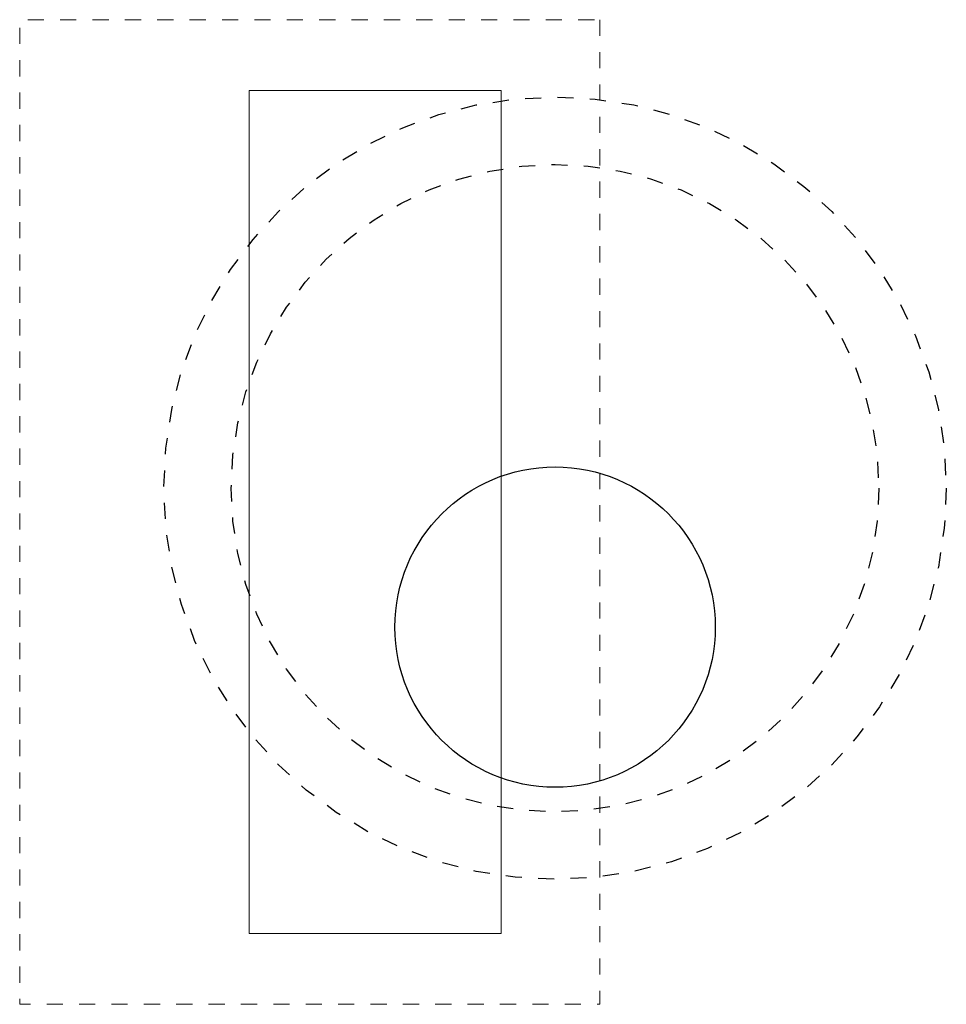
# Model space of a CAD drawing. Header units: feet. Extents: x 2474698 to 2485266, y 499169 to 501466.
# Tile 1 of 19: x 2475704 to 2475710, y 499170 to 499176. Entities that reach past the tile are written whole.
import ezdxf

# ---------------------------------------------------------------- set-up
doc = ezdxf.new("R2010")
doc.units = ezdxf.units.FT
doc.header["$MEASUREMENT"] = 0
doc.linetypes.add('OhDOT_USTN2', pattern=[0.11, 0.069, -0.041])
doc.layers.add('DR_X_Cells', color=151, linetype='OhDOT_USTN2')

# ---------------------------------------------------------------- blocks, each defined once
blk = doc.blocks.new('MH-3-048Base-X-Plan_37')
at = {"layer": 'DR_X_Cells'}
for radius in [2.4167, 2]:
    blk.add_circle((0, 0), radius, dxfattribs=at)
at = {"layer": 'DR_X_Cells', "linetype": 'Continuous'}
blk.add_circle((0, -0.8583), 0.9896, dxfattribs=at)
blk = doc.blocks.new('CB-3-X-Plan_18')
at = {"layer": 'DR_X_Cells', "color": 151, "lineweight": 13, "flags": 128}
blk.add_lwpolyline([(2.0834, 3.0417), (2.0834, -3.0417), (-1.5, -3.0417), (-1.5, 3.0417)], close=True, dxfattribs=at)
at = {"layer": 'DR_X_Cells', "color": 151, "linetype": 'Continuous', "lineweight": 0, "flags": 128}
blk.add_lwpolyline([(1.4738, 2.6042), (1.4738, -2.6042), (-0.0833, -2.6042), (-0.0833, 2.6042)], close=True, dxfattribs=at)

msp = doc.modelspace()

# ---------------------------------------------------------------- block references
at = {"layer": 'DR_X_Cells', "color": 151, "lineweight": 13}
msp.add_blockref('CB-3-X-Plan_18', (2475705.5753, 499172.7927), dxfattribs=at)
at = {"layer": 'DR_X_Cells'}
msp.add_blockref('MH-3-048Base-X-Plan_37', (2475707.3823, 499172.9399), dxfattribs=at)

doc.saveas('drawing.dxf')
